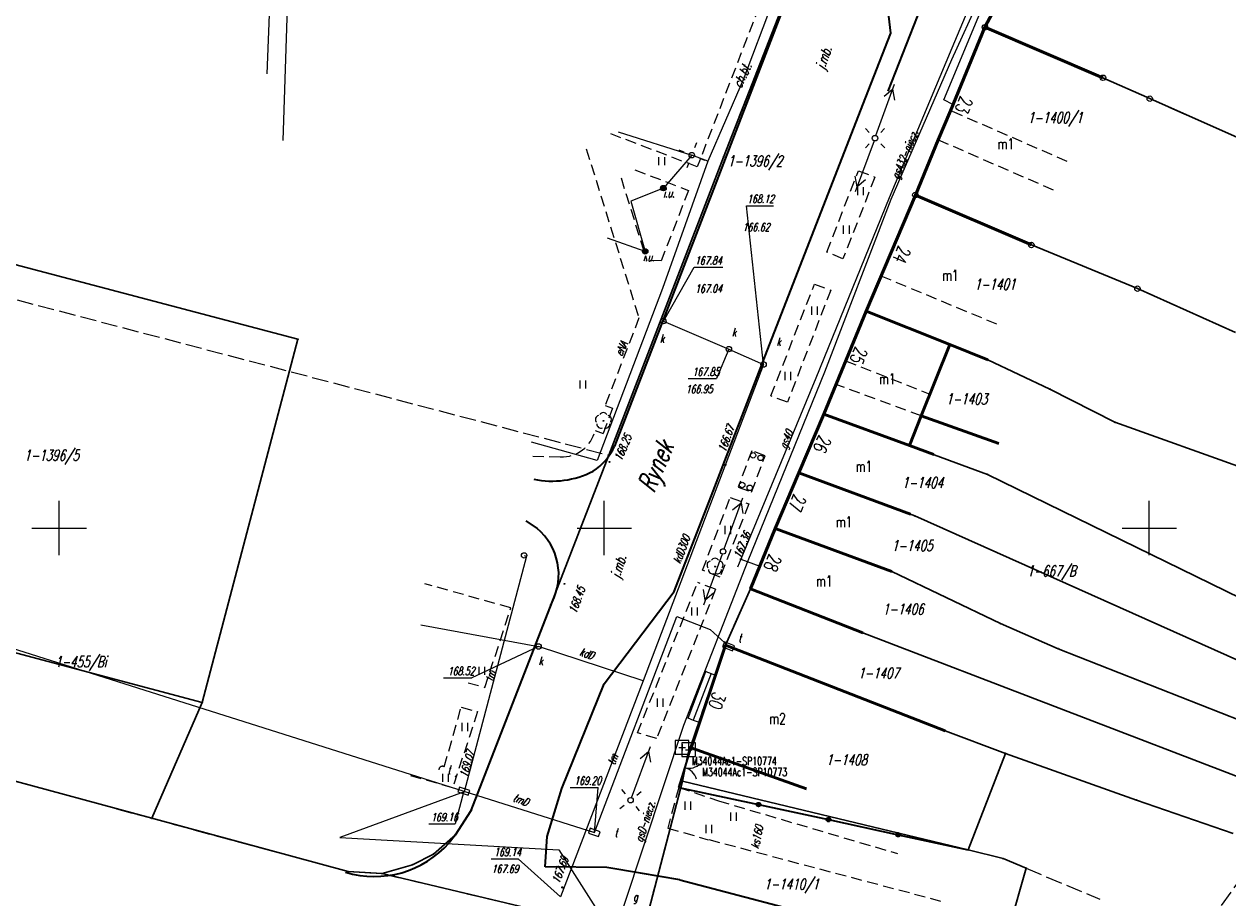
# Model space of a CAD drawing. Header units: metres. Extents: x 7535003 to 7537817, y 5638943 to 5640002.
# Tile 5 of 12: x 7535847 to 7535957, y 5639666 to 5639746. Entities that reach past the tile are written whole.
import ezdxf
from ezdxf.enums import TextEntityAlignment as Align

# ---------------------------------------------------------------- set-up
doc = ezdxf.new("R2010")
doc.units = ezdxf.units.M
doc.header["$MEASUREMENT"] = 0
for name, pattern in [('1', [0]), ('1_EGBS', [0]), ('1_EGBSG', [0]), ('1_EGBU_A', [0]), ('1_EGBZ', [1.5, 1, -0.5]), ('4', [2.5, 1.5, -1]), ('BGT', [0]), ('BUW', [1.5, 1, -0.5]), ('GDE', [0]), ('GUK', [2, 1.5, -0.5]), ('KOC', [1.5, 1, -0.5]), ('KOJ', [0]), ('UPE', [0]), ('UPG', [0]), ('UPK', [0]), ('UPT', [0]), ('UPW', [0])]:
    doc.linetypes.add(name, pattern=pattern)
doc.layers.get('0').update_dxf_attribs({"color": 250, "linetype": 'CONTINUOUS', "lineweight": 100})
for name, color, linetype, lineweight in [('Dzialki', 241, 'GDE', 30), ('EADOD_T_0', 1, 'CONTINUOUS', 18), ('EBTPO_L_0', 134, '4', 18), ('EBTPO_T_0', 252, 'CONTINUOUS', 0), ('EGBB_E_T_0', 204, 'CONTINUOUS', 20), ('EGBB_L_0', 46, '1_EGBU_A', 50), ('EGBB_L_1', 46, '1_EGBU_A', 50), ('EGBC_L_4', 252, '1_EGBZ', 18), ('EGBE_L_3', 252, '1_EGBS', 18), ('Kontury', 3, 'GUK', 18), ('Numery_dzialek', 241, 'CONTINUOUS', 9), ('Numery_konturow', 3, 'CONTINUOUS', 9), ('Osnowy_poziome_numery', 7, 'CONTINUOUS', 9), ('Osnowy_poziome_punkty', 7, 'CONTINUOUS', 18), ('Podzial_sekcyjny_krzyze', 7, '1', 18), ('Punkty', 7, 'CONTINUOUS', 18), ('SDROK_T_0', 252, 'CONTINUOUS', 18), ('SDROK_T_1', 252, 'CONTINUOUS', 18), ('SDRPK_L_0', 252, '1', 35), ('SDRPK_L_2', 252, '4', 18), ('SDRPK_L_3', 252, '1', 35), ('SDRPK_L_5', 252, '4', 18), ('SZOPO_L_0', 84, 'BGT', 18), ('SZOPO_T_0', 84, 'CONTINUOUS', 18), ('SZZPZ_T_0', 82, 'CONTINUOUS', 18), ('SZZPZ_T_1', 82, 'CONTINUOUS', 18), ('UEEOA_T_3', 1, 'CONTINUOUS', 13), ('UEEOO_T_0', 1, 'CONTINUOUS', 13), ('UEEPA_T_2', 1, 'CONTINUOUS', 13), ('UEEPA_T_3', 1, 'CONTINUOUS', 13), ('UEEPON_L_0', 1, '1', 13), ('UEEPON_L_1', 1, '1', 13), ('UGGOA_T_1', 52, 'CONTINUOUS', 13), ('UGGOC_T_1', 52, 'CONTINUOUS', 13), ('UGGOO_T_1', 52, 'CONTINUOUS', 13), ('UGGPC_T_1', 52, 'CONTINUOUS', 13), ('UGGPO_L_3', 52, '1', 13), ('UGGPO_L_4', 52, '1', 13), ('UWWPO_L_0', 5, '1', 13)]:
    doc.layers.add(name, color=color, linetype=linetype, lineweight=lineweight)
for name, color, linetype, lineweight, true_color in [('EADTD_T_0', 7, 'CONTINUOUS', 25, 0x800080), ('UKKOA_T_2', 7, 'CONTINUOUS', 13, 0x804000), ('UKKOC_T_7', 7, 'CONTINUOUS', 13, 0x804000), ('UKKOO_T_1', 7, 'CONTINUOUS', 13, 0x804000), ('UKKOO_T_2', 7, 'CONTINUOUS', 13, 0x804000), ('UKKPA_T_7', 7, 'CONTINUOUS', 13, 0x804000), ('UKKPC_T_7', 7, 'CONTINUOUS', 13, 0x804000), ('UKKPO_L_3', 7, '1', 13, 0x804000), ('UKKPO_L_6', 7, '1', 13, 0x804000), ('UKKPO_L_7', 7, '1', 13, 0x804000), ('UTTOA_T_1', 7, 'CONTINUOUS', 13, 0xff8000), ('UTTOO_T_0', 7, 'CONTINUOUS', 13, 0xff8000), ('UTTPA_T_2', 7, 'CONTINUOUS', 13, 0xff8000), ('UTTPA_T_3', 7, 'CONTINUOUS', 13, 0xff8000), ('UTTPO_L_0', 7, '1', 13, 0xff8000), ('UTTPO_L_1', 7, '1', 13, 0xff8000), ('UWWPO_L_1', 7, '1', 13, 0x8080ff), ('WUKOS_T_2', 7, 'CONTINUOUS', 13, 0x804000)]:
    doc.layers.add(name, color=color, linetype=linetype, lineweight=lineweight, true_color=true_color)
doc.styles.get("Standard").update_dxf_attribs({"font": 'Simplex.SHX', "width": 0.75})

# ---------------------------------------------------------------- blocks, each defined once
blk = doc.blocks.new('GRO')
at = {"color": 0, "linetype": 'Continuous'}
blk.add_circle((0, 0), 0.045, dxfattribs=at)
blk = doc.blocks.new('GRT')
at = {"color": 0, "linetype": 'Continuous'}
blk.add_circle((0, 0), 0.25, dxfattribs=at)
blk = doc.blocks.new('OSSP')
at = {"color": 0, "linetype": 'Continuous'}
for p, q in [((0.625, 0.625), (-0.625, 0.625)), ((-0.625, 0.625), (-0.625, -0.625)), ((-0.3, 0), (0.3, 0)), ((0, 0.3), (0, -0.3)), ((0.625, -0.625), (0.625, 0.625)), ((-0.625, -0.625), (0.625, -0.625))]:
    blk.add_line(p, q, dxfattribs=at)
blk = doc.blocks.new('BGB')
at = {"color": 0, "linetype": 'Continuous'}
for centre, start, end in [((-1.5, 0), 359.9995, 60), ((1.5, 0), 120, 180.0005)]:
    blk.add_arc(centre, 1.5, start, end, dxfattribs=at)
blk = doc.blocks.new('TRA1')
at = {"color": 0, "linetype": 'Continuous'}
for p, q in [((-0.2625, -0.375), (-0.2625, 0.375)), ((0.2625, -0.375), (0.2625, 0.375))]:
    blk.add_line(p, q, dxfattribs=at)
blk = doc.blocks.new('DLI')
at = {"color": 0, "linetype": 'Continuous'}
blk.add_circle((0, 0), 0.045, dxfattribs=at)
for centre, start, end in [((-0.36, 0.12), 102.1445, 221.86), ((0, 0.38), 30.1401, 149.8599), ((0.36, 0.12), 318.14, 77.8555), ((-0.22, -0.3), 174.1482, 293.8542), ((0.22, -0.3), 246.1458, 5.8518)]:
    blk.add_arc(centre, 0.375, start, end, dxfattribs=at)
blk = doc.blocks.new('WSU')
at = {"color": 0, "linetype": 'Continuous'}
blk.add_circle((0, 0), 0.045, dxfattribs=at)
blk = doc.blocks.new('SLS')
at = {"color": 0, "linetype": 'Continuous'}
blk.add_circle((0, 0), 0.25, dxfattribs=at)
blk = doc.blocks.new('PNN')
at = {"color": 0, "linetype": 'Continuous'}
for p, q in [((0.25, 0), (5.25, 0)), ((3.9, 0.5), (4.76605, 0)), ((4.76605, 0), (3.9, -0.5))]:
    blk.add_line(p, q, dxfattribs=at)
blk = doc.blocks.new('LAT')
at = {"color": 0, "linetype": 'Continuous'}
for p, q in [((-0.53035, 0.53035), (-0.8839, 0.8839)), ((0.53035, 0.53035), (0.8839, 0.8839)), ((-0.53035, -0.53035), (-0.8839, -0.8839)), ((0.53035, -0.53035), (0.8839, -0.8839))]:
    blk.add_line(p, q, dxfattribs=at)
blk = doc.blocks.new('UAR')
at = {"color": 0, "linetype": 'Continuous'}
for radius in [0.25, 0.225, 0.2, 0.175, 0.15, 0.125, 0.1, 0.075, 0.05, 0.025, 0.00715]:
    blk.add_circle((0, 0), radius, dxfattribs=at)
blk = doc.blocks.new('UGG')
at = {"color": 0, "linetype": 'Continuous'}
blk.add_circle((0, 0), 0.0625, dxfattribs=at)
blk = doc.blocks.new('WLZ')
at = {"color": 0, "linetype": 'Continuous'}
blk.add_circle((0, 0), 0.25, dxfattribs=at)
blk = doc.blocks.new('UGK')
at = {"color": 0, "linetype": 'Continuous'}
blk.add_circle((0, 0), 0.0625, dxfattribs=at)
blk = doc.blocks.new('WLD')
at = {"color": 0, "linetype": 'Continuous'}
for p, q in [((0.5, 0.23), (-0.5, 0.23)), ((-0.5, 0.23), (-0.5, -0.23)), ((0.5, -0.23), (0.5, 0.23)), ((-0.5, -0.23), (0.5, -0.23))]:
    blk.add_line(p, q, dxfattribs=at)
blk = doc.blocks.new('STE')
at = {"color": 0, "linetype": 'Continuous'}
for p, q in [((0.5, 0.25), (-0.5, 0.25)), ((-0.5, 0.25), (-0.5, -0.25)), ((0.5, -0.25), (0.5, 0.25)), ((-0.5, -0.25), (0.5, -0.25))]:
    blk.add_line(p, q, dxfattribs=at)
blk = doc.blocks.new('BUJ')
at = {"color": 0, "linetype": 'Continuous'}
blk.add_circle((0, 0), 0.25, dxfattribs=at)

msp = doc.modelspace()

# ---------------------------------------------------------------- linework, layer by layer
at = {"layer": 'Dzialki'}
for p, q in [((7535934.92, 5639745.96), (7535942.27, 5639759.81)), ((7535910.93, 5639734.03), (7535918.59, 5639753.61)), ((7535928.54, 5639730.56), (7535934.92, 5639745.96)), ((7535934.92, 5639745.96), (7535945.75, 5639741.32)), ((7535945.75, 5639741.32), (7535950.04, 5639739.41)), ((7535950.04, 5639739.41), (7535963.91, 5639733.25)), ((7535900.43, 5639706.68), (7535910.93, 5639734.03)), ((7535924.02, 5639719.91), (7535928.54, 5639730.56)), ((7535928.54, 5639730.56), (7535939.18, 5639725.98)), ((7535834.43, 5639727.21), (7535871.88, 5639717.33)), ((7535939.18, 5639725.98), (7535948.91, 5639721.97)), ((7535948.91, 5639721.97), (7535957.91, 5639717.96)), ((7535924.02, 5639719.91), (7535920.13, 5639710.44)), ((7535935.18, 5639715.45), (7535924.02, 5639719.91)), ((7535871.88, 5639717.33), (7535863.12, 5639683.99)), ((7535940.87, 5639712.75), (7535935.18, 5639715.45)), ((7535946.84, 5639709.71), (7535940.87, 5639712.75)), ((7535920.13, 5639710.44), (7535917.85, 5639705.07)), ((7535920.13, 5639710.44), (7535935.16, 5639704.92)), ((7535958.99, 5639705.36), (7535946.84, 5639709.71)), ((7535895.1, 5639692.94), (7535900.43, 5639706.68)), ((7535917.85, 5639705.07), (7535915.69, 5639699.95)), ((7535917.85, 5639705.07), (7535928.48, 5639701.12)), ((7535935.16, 5639704.92), (7535964.2, 5639690.71)), ((7535928.48, 5639701.12), (7535969.37, 5639682.81)), ((7535915.69, 5639699.95), (7535913.43, 5639694.43)), ((7535915.69, 5639699.95), (7535926.37, 5639696)), ((7535926.37, 5639696), (7535936.34, 5639691.23)), ((7535913.43, 5639694.43), (7535911.11, 5639689.26)), ((7535913.43, 5639694.43), (7535923.71, 5639690.38)), ((7535863.12, 5639683.99), (7535825.39, 5639694.03)), ((7535887.78, 5639674.09), (7535895.1, 5639692.94)), ((7535936.34, 5639691.23), (7535941.65, 5639688.93)), ((7535923.71, 5639690.38), (7535963.33, 5639675.17)), ((7535911.11, 5639689.26), (7535907.66, 5639679.23)), ((7535911.11, 5639689.26), (7535931.27, 5639681.4)), ((7535941.65, 5639688.93), (7535958.44, 5639682.3)), ((7535808.94, 5639686.86), (7535858.49, 5639673.36)), ((7535858.49, 5639673.36), (7535863.12, 5639683.99)), ((7535931.27, 5639681.4), (7535936.82, 5639679.32)), ((7535907.66, 5639679.23), (7535907.17, 5639676.78)), ((7535933.38, 5639670.47), (7535936.82, 5639679.32)), ((7535936.82, 5639679.32), (7535948.83, 5639675.04)), ((7535907.17, 5639676.78), (7535903.48, 5639662.64)), ((7535907.17, 5639676.78), (7535933.38, 5639670.47)), ((7535948.83, 5639675.04), (7535957.69, 5639671.96)), ((7535858.49, 5639673.36), (7535876.5, 5639668.48)), ((7535886.34, 5639671.86), (7535887.78, 5639674.09)), ((7535884.33, 5639670.08), (7535886.34, 5639671.86)), ((7535882.4, 5639669.1), (7535884.33, 5639670.08)), ((7535936.59, 5639669.67), (7535933.38, 5639670.47)), ((7535879.64, 5639668.29), (7535882.4, 5639669.1)), ((7535938.71, 5639668.78), (7535936.59, 5639669.67)), ((7535936.76, 5639662.02), (7535938.71, 5639668.78)), ((7535876.5, 5639668.48), (7535879.64, 5639668.29)), ((7535903.48, 5639662.64), (7535879.64, 5639668.29))]:
    msp.add_line(p, q, dxfattribs=at)
at = {"layer": 'EBTPO_L_0', "linetype": 'BUW'}
for p, q in [((7535913.53, 5639707.1), (7535912.29, 5639703.77)), ((7535913.51, 5639703.3), (7535914.75, 5639706.63)), ((7535914.75, 5639706.63), (7535913.53, 5639707.1)), ((7535912.29, 5639703.76), (7535913.51, 5639703.3))]:
    msp.add_line(p, q, dxfattribs=at)
at = {"layer": 'EGBB_L_0', "linetype": '1_EGBU_A'}
for p, q in [((7535942.27, 5639759.81), (7535934.92, 5639745.96)), ((7535934.92, 5639745.96), (7535931.75, 5639738.3)), ((7535934.92, 5639745.96), (7535945.75, 5639741.32)), ((7535931.75, 5639738.3), (7535930.64, 5639735.63)), ((7535930.64, 5639735.63), (7535928.54, 5639730.56)), ((7535928.54, 5639730.56), (7535924.02, 5639719.91)), ((7535939.18, 5639725.98), (7535928.54, 5639730.56)), ((7535924.02, 5639719.91), (7535931.69, 5639716.85)), ((7535931.69, 5639716.85), (7535935.18, 5639715.45))]:
    msp.add_line(p, q, dxfattribs=at)
at = {"layer": 'EGBB_L_1', "linetype": '1_EGBU_A'}
for p, q in [((7535920.13, 5639710.44), (7535924.02, 5639719.91)), ((7535931.69, 5639716.85), (7535924.02, 5639719.91)), ((7535931.69, 5639716.85), (7535929.08, 5639710.3)), ((7535917.85, 5639705.07), (7535920.13, 5639710.44)), ((7535920.13, 5639710.44), (7535927.99, 5639707.57)), ((7535929.08, 5639710.3), (7535927.99, 5639707.57)), ((7535927.99, 5639707.57), (7535929.08, 5639710.3)), ((7535929.08, 5639710.3), (7535936.21, 5639707.76)), ((7535930.22, 5639706.76), (7535927.99, 5639707.57)), ((7535915.69, 5639699.95), (7535917.85, 5639705.07)), ((7535928.1, 5639701.26), (7535917.85, 5639705.07)), ((7535913.43, 5639694.43), (7535915.69, 5639699.95)), ((7535926.37, 5639696), (7535915.69, 5639699.95)), ((7535923.71, 5639690.38), (7535913.43, 5639694.43)), ((7535907.96, 5639679.83), (7535911.11, 5639689.26)), ((7535911.11, 5639689.26), (7535931.27, 5639681.4)), ((7535918.55, 5639676.07), (7535907.96, 5639679.83))]:
    msp.add_line(p, q, dxfattribs=at)
at = {"layer": 'EGBC_L_4', "linetype": '1_EGBZ'}
for p, q in [((7535931.75, 5639738.3), (7535930.64, 5639735.63)), ((7535942.48, 5639733.64), (7535931.75, 5639738.3)), ((7535930.64, 5639735.63), (7535941.34, 5639730.98)), ((7535924.02, 5639719.91), (7535925.37, 5639723.15)), ((7535925.37, 5639723.15), (7535936.39, 5639718.57)), ((7535931.69, 5639716.85), (7535924.02, 5639719.91)), ((7535935.18, 5639715.45), (7535931.69, 5639716.85)), ((7535921.25, 5639713.18), (7535922.14, 5639715.35)), ((7535922.14, 5639715.35), (7535929.87, 5639712.29)), ((7535929.08, 5639710.3), (7535921.25, 5639713.18)), ((7535929.87, 5639712.29), (7535929.08, 5639710.3))]:
    msp.add_line(p, q, dxfattribs=at)
at = {"layer": 'EGBE_L_3', "linetype": '1_EGBS'}
for p, q in [((7535907.7, 5639682.54), (7535909.33, 5639686.84)), ((7535909.8, 5639686.66), (7535908.17, 5639682.36)), ((7535910.19, 5639686.51), (7535908.73, 5639682.15)), ((7535908.2, 5639682.35), (7535907.7, 5639682.54)), ((7535908.73, 5639682.15), (7535908.2, 5639682.35))]:
    msp.add_line(p, q, dxfattribs=at)
at = {"layer": 'EGBE_L_3', "linetype": '1_EGBSG'}
msp.add_line((7535909.33, 5639686.84), (7535910.19, 5639686.51), dxfattribs=at)
at = {"layer": 'EGBE_L_3', "linetype": '1_EGBS'}
msp.add_point((7535909.33, 5639686.84), dxfattribs=at)
at = {"layer": 'Kontury'}
for p, q in [((7535934.92, 5639745.96), (7535942.27, 5639759.81)), ((7535910.93, 5639734.03), (7535918.59, 5639753.61)), ((7535928.54, 5639730.56), (7535934.92, 5639745.96)), ((7535934.92, 5639745.96), (7535945.75, 5639741.32)), ((7535945.75, 5639741.32), (7535950.04, 5639739.41)), ((7535950.04, 5639739.41), (7535963.91, 5639733.25)), ((7535900.43, 5639706.68), (7535910.93, 5639734.03)), ((7535924.02, 5639719.91), (7535928.54, 5639730.56)), ((7535836.46, 5639723.48), (7535900.43, 5639706.68)), ((7535920.13, 5639710.44), (7535924.02, 5639719.91)), ((7535917.85, 5639705.07), (7535920.13, 5639710.44)), ((7535895.1, 5639692.94), (7535900.43, 5639706.68)), ((7535915.69, 5639699.95), (7535917.85, 5639705.07)), ((7535913.43, 5639694.43), (7535915.69, 5639699.95)), ((7535911.11, 5639689.26), (7535913.43, 5639694.43)), ((7535887.78, 5639674.09), (7535895.1, 5639692.94)), ((7535907.66, 5639679.23), (7535911.11, 5639689.26)), ((7535808.94, 5639686.86), (7535858.49, 5639673.36)), ((7535907.17, 5639676.78), (7535907.66, 5639679.23)), ((7535903.48, 5639662.64), (7535907.17, 5639676.78)), ((7535858.49, 5639673.36), (7535876.5, 5639668.48)), ((7535886.34, 5639671.86), (7535887.78, 5639674.09)), ((7535884.33, 5639670.08), (7535886.34, 5639671.86)), ((7535882.4, 5639669.1), (7535884.33, 5639670.08)), ((7535954.33, 5639662.08), (7535960.37, 5639670.63)), ((7535879.64, 5639668.29), (7535882.4, 5639669.1)), ((7535936.76, 5639662.02), (7535938.71, 5639668.78)), ((7535938.71, 5639668.78), (7535945.45, 5639665.95)), ((7535876.5, 5639668.48), (7535879.64, 5639668.29)), ((7535879.64, 5639668.29), (7535903.48, 5639662.64))]:
    msp.add_line(p, q, dxfattribs=at)
at = {"layer": 'Podzial_sekcyjny_krzyze'}
for p, q in [((7535850, 5639697.5), (7535850, 5639702.5)), ((7535900, 5639697.5), (7535900, 5639702.5)), ((7535950, 5639697.5), (7535950, 5639702.5)), ((7535847.5, 5639700), (7535852.5, 5639700)), ((7535897.5, 5639700), (7535902.5, 5639700)), ((7535947.5, 5639700), (7535952.5, 5639700))]:
    msp.add_line(p, q, dxfattribs=at)
at = {"layer": 'SDRPK_L_0', "linetype": 'KOJ'}
for p, q in [((7535918.35, 5639752.79), (7535900.94, 5639707.52)), ((7535926.28, 5639745.41), (7535925.53, 5639751.88)), ((7535926.03, 5639740.09), (7535929.41, 5639748.68)), ((7535923.71, 5639738.85), (7535926.28, 5639745.41)), ((7535914.79, 5639715.87), (7535923.71, 5639738.85)), ((7535910, 5639703.37), (7535914.79, 5639715.87)), ((7535892.8, 5639700.65), (7535893.84, 5639699.97)), ((7535886.34, 5639671.86), (7535885.77, 5639671.12)), ((7535906.94, 5639667.73), (7535938.86, 5639659.34))]:
    msp.add_line(p, q, dxfattribs=at)
for centre, radius, start, end in [((7535896.12, 5639709.65), 5.27, 302.9103, 336.2162), ((7535895.23, 5639712.5), 8.19, 258.0662, 297.2196), ((7535890.28, 5639695.72), 5.54, 332.7818, 50.0655), ((7535878.91, 5639677.17), 9.15, 253.2428, 318.6002)]:
    msp.add_arc(centre, radius, start, end, dxfattribs=at)
at = {"layer": 'SDRPK_L_2', "linetype": 'KOC'}
for p, q in [((7535916.35, 5639753.41), (7535908.53, 5639733.15)), ((7535908.53, 5639733.15), (7535900.24, 5639736.31)), ((7535898.35, 5639734.79), (7535903.18, 5639719.28)), ((7535902.81, 5639732.86), (7535907.73, 5639730.99)), ((7535920.42, 5639725.33), (7535923.31, 5639732.79)), ((7535923.31, 5639732.79), (7535924.83, 5639732.21)), ((7535901.54, 5639732.13), (7535903.9, 5639724.55)), ((7535924.83, 5639732.21), (7535921.9, 5639724.72)), ((7535907.73, 5639730.99), (7535905.22, 5639724.51)), ((7535921.9, 5639724.72), (7535920.42, 5639725.33)), ((7535905.22, 5639724.51), (7535903.9, 5639724.55)), ((7535915.29, 5639712.12), (7535919.28, 5639722.39)), ((7535920.78, 5639721.84), (7535916.8, 5639711.54)), ((7535919.28, 5639722.39), (7535920.78, 5639721.84)), ((7535903.18, 5639719.28), (7535900.08, 5639711.25)), ((7535916.8, 5639711.54), (7535915.29, 5639712.12)), ((7535900.76, 5639711.01), (7535899.91, 5639708.67)), ((7535900.08, 5639711.25), (7535900.76, 5639711.01)), ((7535899.16, 5639708.94), (7535899.91, 5639708.67)), ((7535893.46, 5639706.6), (7535895.99, 5639706.53)), ((7535891.42, 5639692.67), (7535883.55, 5639694.88)), ((7535889.05, 5639685.37), (7535891.42, 5639692.67)), ((7535887.5, 5639685.81), (7535889.05, 5639685.37)), ((7535885.32, 5639678.09), (7535886.88, 5639683.57)), ((7535888.38, 5639683.15), (7535886.09, 5639676.17)), ((7535886.88, 5639683.57), (7535888.38, 5639683.15)), ((7535886.09, 5639676.17), (7535881.8, 5639677.38)), ((7535906.83, 5639676.2), (7535905.83, 5639672.47)), ((7535906.83, 5639676.2), (7535910.47, 5639674.97)), ((7535905.83, 5639672.47), (7535909.54, 5639671.4))]:
    msp.add_line(p, q, dxfattribs=at)
for centre, radius, start, end in [((7535896.1, 5639709.67), 3.14, 267.9085, 346.5795), ((7535885.15, 5639677.81), 0.326, 57.8922, 180.6054)]:
    msp.add_arc(centre, radius, start, end, dxfattribs=at)
at = {"layer": 'SDRPK_L_3', "linetype": 'KOJ'}
for p, q in [((7535906.4, 5639694.17), (7535910, 5639703.37)), ((7535899.98, 5639685.7), (7535906.4, 5639694.17)), ((7535887.78, 5639674.09), (7535895.21, 5639693.19)), ((7535896.12, 5639676.11), (7535899.98, 5639685.7)), ((7535894.75, 5639671.7), (7535896.12, 5639676.11)), ((7535886.34, 5639671.86), (7535887.78, 5639674.09)), ((7535894.58, 5639668.9), (7535894.75, 5639671.7)), ((7535900.24, 5639668.85), (7535894.58, 5639668.9)), ((7535903.33, 5639668.32), (7535900.24, 5639668.85)), ((7535906.94, 5639667.73), (7535903.33, 5639668.32))]:
    msp.add_line(p, q, dxfattribs=at)
at = {"layer": 'SDRPK_L_5', "linetype": 'KOC'}
for p, q in [((7535909.01, 5639696.12), (7535911.56, 5639702.81)), ((7535913.27, 5639702.21), (7535910.63, 5639695.5)), ((7535911.56, 5639702.81), (7535913.27, 5639702.21)), ((7535903.05, 5639681.2), (7535908.57, 5639695)), ((7535910.2, 5639694.38), (7535904.81, 5639680.68)), ((7535904.81, 5639680.68), (7535903.05, 5639681.2)), ((7535910.47, 5639674.97), (7535926.9, 5639670.13)), ((7535930.89, 5639665.74), (7535909.54, 5639671.4))]:
    msp.add_line(p, q, dxfattribs=at)
for points in [[(7535910.63, 5639695.5), (7535909.01, 5639696.12)], [(7535910.2, 5639694.38), (7535908.58, 5639694.99)]]:
    msp.add_lwpolyline(points, dxfattribs=at)
at = {"layer": 'SZOPO_L_0', "linetype": 'BGT', "lineweight": 35}
for p, q in [((7535906.83, 5639676.2), (7535907.96, 5639679.83)), ((7535906.83, 5639676.2), (7535914.16, 5639674.62)), ((7535914.16, 5639674.62), (7535920.57, 5639673.24)), ((7535920.57, 5639673.24), (7535926.97, 5639671.85)), ((7535926.97, 5639671.85), (7535933.38, 5639670.47))]:
    msp.add_line(p, q, dxfattribs=at)
for centre in [(7535914.16, 5639674.62), (7535920.57, 5639673.24), (7535926.97, 5639671.85)]:
    msp.add_circle(centre, 0.17, dxfattribs=at)
at = {"layer": 'UEEPON_L_0', "linetype": 'UPE', "lineweight": 13}
for p, q in [((7535901.27, 5639736.35), (7535908.03, 5639734.22)), ((7535908.03, 5639734.22), (7535905.42, 5639731.2)), ((7535905.42, 5639731.2), (7535902.45, 5639730)), ((7535902.45, 5639730), (7535903.76, 5639725.39)), ((7535903.76, 5639725.39), (7535900.29, 5639726.61))]:
    msp.add_line(p, q, dxfattribs=at)
at = {"layer": 'UEEPON_L_1', "linetype": '1'}
for p, q in [((7535915.39, 5639748.18), (7535912.75, 5639741.12)), ((7535912.75, 5639741.12), (7535909.5, 5639733.66)), ((7535909.5, 5639733.66), (7535908.03, 5639734.22)), ((7535909.5, 5639733.66), (7535905.35, 5639721.97)), ((7535905.35, 5639721.97), (7535899.35, 5639706.2)), ((7535899.35, 5639706.2), (7535893.32, 5639707.87))]:
    msp.add_line(p, q, dxfattribs=at)
at = {"layer": 'UEEPON_L_1', "linetype": 'UPE', "lineweight": 13}
for p, q in [((7535875.73, 5639671.59), (7535895.84, 5639670.48)), ((7535895.84, 5639670.48), (7535900.21, 5639663.57))]:
    msp.add_line(p, q, dxfattribs=at)
at = {"layer": 'UGGPO_L_3', "linetype": 'UPG', "lineweight": 13}
for p, q in [((7535937.85, 5639758.12), (7535931.87, 5639744.05)), ((7535931.87, 5639744.05), (7535926.14, 5639730.31)), ((7535926.14, 5639730.31), (7535919.42, 5639713.75)), ((7535919.42, 5639713.75), (7535912.53, 5639697.15)), ((7535912.53, 5639697.15), (7535912.23, 5639696.4)), ((7535912.53, 5639697.15), (7535914.28, 5639696.51))]:
    msp.add_line(p, q, dxfattribs=at)
at = {"layer": 'UGGPO_L_4', "linetype": '1'}
for p, q in [((7535931.89, 5639742.99), (7535936.13, 5639752.34)), ((7535926.32, 5639730.18), (7535931.89, 5639742.99)), ((7535920.24, 5639714.35), (7535926.32, 5639730.18)), ((7535913.21, 5639697.01), (7535920.24, 5639714.35)), ((7535907.3, 5639681.9), (7535913.21, 5639697.01)), ((7535901.78, 5639665.29), (7535907.3, 5639681.9))]:
    msp.add_line(p, q, dxfattribs=at)
at = {"layer": 'UKKOA_T_2', "linetype": 'Continuous'}
for p, q in [((7535914.61, 5639715.01), (7535913.04, 5639729.58)), ((7535913.04, 5639729.58), (7535915.51, 5639729.58)), ((7535905.42, 5639718.99), (7535908.25, 5639723.93)), ((7535908.25, 5639723.93), (7535910.88, 5639723.94)), ((7535911.43, 5639716.42), (7535910.3, 5639713.72)), ((7535907.69, 5639713.72), (7535910.3, 5639713.72)), ((7535893.97, 5639689.13), (7535887.84, 5639686.25)), ((7535885.24, 5639686.25), (7535887.84, 5639686.25)), ((7535889.63, 5639669.64), (7535892.1, 5639669.64)), ((7535895.97, 5639666.16), (7535892.1, 5639669.64))]:
    msp.add_line(p, q, dxfattribs=at)
at = {"layer": 'UKKPO_L_3', "linetype": 'UPK', "lineweight": 13}
msp.add_line((7535872.38, 5639791.56), (7535870.5, 5639735.56), dxfattribs=at)
at = {"layer": 'UKKPO_L_6', "linetype": 'UPK', "lineweight": 13}
msp.add_line((7535883.17, 5639691.11), (7535893.97, 5639689.13), dxfattribs=at)
at = {"layer": 'UKKPO_L_7', "linetype": '1'}
for p, q in [((7535905.42, 5639718.99), (7535911.43, 5639716.42)), ((7535911.43, 5639716.42), (7535914.61, 5639715.01)), ((7535914.61, 5639715.01), (7535903.58, 5639685.97)), ((7535903.58, 5639685.97), (7535893.97, 5639689.13)), ((7535903.58, 5639685.97), (7535895.97, 5639666.16))]:
    msp.add_line(p, q, dxfattribs=at)
at = {"layer": 'UTTOA_T_1', "linetype": 'Continuous'}
for p, q in [((7535887.12, 5639675.85), (7535886.31, 5639672.84)), ((7535896.87, 5639676.19), (7535899.45, 5639676.19)), ((7535899.09, 5639672.06), (7535899.45, 5639676.19)), ((7535883.9, 5639672.84), (7535886.31, 5639672.84))]:
    msp.add_line(p, q, dxfattribs=at)
at = {"layer": 'UTTPO_L_0', "linetype": 'UPT', "lineweight": 13}
for p, q in [((7535892.65, 5639697.49), (7535892.87, 5639697.42)), ((7535892.87, 5639697.42), (7535887.14, 5639675.78)), ((7535839.38, 5639690.98), (7535887.12, 5639675.85)), ((7535887.14, 5639675.78), (7535875.73, 5639671.59))]:
    msp.add_line(p, q, dxfattribs=at)
at = {"layer": 'UTTPO_L_0', "linetype": '1'}
for p, q in [((7535899.09, 5639672.06), (7535906.67, 5639691.89)), ((7535906.67, 5639691.89), (7535909.72, 5639690.7)), ((7535909.72, 5639690.7), (7535911.39, 5639689.15))]:
    msp.add_line(p, q, dxfattribs=at)
at = {"layer": 'UTTPO_L_1', "linetype": '1'}
msp.add_line((7535887.12, 5639675.85), (7535899.09, 5639672.06), dxfattribs=at)
at = {"layer": 'UWWPO_L_0', "linetype": 'UPW'}
msp.add_line((7535870.56, 5639782.72), (7535869.05, 5639741.69), dxfattribs=at)
at = {"layer": 'UWWPO_L_1', "linetype": '1'}
for p, q in [((7535931.16, 5639739.29), (7535940.18, 5639761.08)), ((7535931.98, 5639738.86), (7535931.16, 5639739.29))]:
    msp.add_line(p, q, dxfattribs=at)

# ---------------------------------------------------------------- block references
at = {"layer": 'EBTPO_T_0', "rotation": 337.4660923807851}
for p in [(7535913.65, 5639706.67), (7535914.34, 5639706.44), (7535912.65, 5639703.95), (7535913.35, 5639703.69)]:
    msp.add_blockref('BUJ', p, dxfattribs=at)
at = {"layer": 'Osnowy_poziome_punkty'}
for p in [(7535907.14, 5639679.87), (7535907.75, 5639679.66)]:
    msp.add_blockref('OSSP', p, dxfattribs=at)
at = {"layer": 'Punkty'}
for name, p in [('GRT', (7535934.92, 5639745.96)), ('GRT', (7535945.75, 5639741.32)), ('GRT', (7535950.04, 5639739.41)), ('GRO', (7535910.93, 5639734.03)), ('GRT', (7535928.54, 5639730.56)), ('GRT', (7535939.18, 5639725.98)), ('GRT', (7535948.91, 5639721.97)), ('GRO', (7535924.02, 5639719.91)), ('GRO', (7535871.88, 5639717.33)), ('GRO', (7535935.18, 5639715.45)), ('GRO', (7535940.87, 5639712.75)), ('GRO', (7535920.13, 5639710.44)), ('GRO', (7535946.84, 5639709.71)), ('GRO', (7535900.43, 5639706.68)), ('GRO', (7535917.85, 5639705.07)), ('GRO', (7535935.16, 5639704.92)), ('GRO', (7535928.48, 5639701.12)), ('GRO', (7535915.69, 5639699.95)), ('GRO', (7535926.37, 5639696)), ('GRO', (7535913.43, 5639694.43)), ('GRO', (7535895.1, 5639692.94)), ('GRO', (7535936.34, 5639691.23)), ('GRO', (7535923.71, 5639690.38)), ('GRO', (7535911.11, 5639689.26)), ('GRO', (7535941.65, 5639688.93)), ('GRO', (7535863.12, 5639683.99)), ('GRO', (7535931.27, 5639681.4)), ('GRO', (7535907.66, 5639679.23)), ('GRO', (7535936.82, 5639679.32)), ('GRO', (7535907.17, 5639676.78)), ('GRO', (7535948.83, 5639675.04)), ('GRO', (7535858.49, 5639673.36)), ('GRO', (7535887.78, 5639674.09)), ('GRO', (7535886.34, 5639671.86)), ('GRO', (7535884.33, 5639670.08)), ('GRO', (7535933.38, 5639670.47)), ('GRO', (7535882.4, 5639669.1)), ('GRO', (7535936.59, 5639669.67)), ('GRO', (7535938.71, 5639668.78)), ('GRO', (7535876.5, 5639668.48)), ('GRO', (7535879.64, 5639668.29))]:
    msp.add_blockref(name, p, dxfattribs=at)
at = {"layer": 'SZOPO_T_0', "rotation": 254.954183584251}
msp.add_blockref('BGB', (7535907.39, 5639678.01), dxfattribs=at)
at = {"layer": 'SZZPZ_T_0'}
for name, p in [('TRA1', (7535923.52, 5639730.91)), ('TRA1', (7535922.22, 5639727.38)), ('TRA1', (7535919.29, 5639719.95)), ('TRA1', (7535916.86, 5639713.96)), ('DLI', (7535899.92, 5639709.84)), ('TRA1', (7535911.35, 5639699.82)), ('TRA1', (7535908.3, 5639692.34)), ('TRA1', (7535888.79, 5639686.9)), ('TRA1', (7535905.15, 5639683.97)), ('TRA1', (7535887.23, 5639681.74)), ('TRA1', (7535885.45, 5639677.08))]:
    msp.add_blockref(name, p, dxfattribs=at)
at = {"layer": 'SZZPZ_T_1', "rotation": 0.06542319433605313}
for name, p in [('TRA1', (7535905.28, 5639733.67)), ('TRA1', (7535898.06, 5639713.18)), ('DLI', (7535910.16, 5639696.47)), ('TRA1', (7535907.67, 5639674.52)), ('TRA1', (7535911.87, 5639673.51)), ('TRA1', (7535909.61, 5639672.38))]:
    msp.add_blockref(name, p, dxfattribs=at)
at = {"layer": 'UEEPA_T_2'}
for name, p, rotation in [('PNN', (7535924.84, 5639735.78), 70.27952197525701), ('LAT', (7535924.84, 5639735.78), 0.06542319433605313), ('LAT', (7535908.03, 5639734.22), 293.0912824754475), ('PNN', (7535924.84, 5639735.78), 249.8268903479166), ('SLS', (7535924.84, 5639735.78), 0.06542319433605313), ('SLS', (7535908.03, 5639734.22), 270.065328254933), ('PNN', (7535902.41, 5639675.02), 69.59814230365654), ('LAT', (7535902.41, 5639675.02), 354.0400337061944)]:
    msp.add_blockref(name, p, dxfattribs=dict(at, rotation=rotation))
for name, p in [('UAR', (7535905.42, 5639731.2)), ('UAR', (7535903.76, 5639725.39)), ('SLS', (7535902.41, 5639675.02))]:
    msp.add_blockref(name, p, dxfattribs=at)
at = {"layer": 'UEEPA_T_3'}
for name, rotation in [('PNN', 69.82687167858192), ('PNN', 249.898696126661), ('SLS', 234.5277037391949)]:
    msp.add_blockref(name, (7535910.9, 5639697.85), dxfattribs=dict(at, rotation=rotation))
at = {"layer": 'UGGPC_T_1'}
msp.add_blockref('UGG', (7535912.53, 5639697.15), dxfattribs=at)
at = {"layer": 'UKKPA_T_7', "rotation": 0.06542319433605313}
for p in [(7535905.42, 5639718.99), (7535911.43, 5639716.42), (7535914.61, 5639715.01), (7535893.97, 5639689.13)]:
    msp.add_blockref('WLZ', p, dxfattribs=at)
at = {"layer": 'UKKPC_T_7'}
for p in [(7535911.11, 5639705.79), (7535896.16, 5639667.02)]:
    msp.add_blockref('UGK', p, dxfattribs=at)
at = {"layer": 'UTTPA_T_2'}
msp.add_blockref('SLS', (7535892.65, 5639697.49), dxfattribs=at)
for name, p, rotation in [('STE', (7535911.39, 5639689.15), 338.2653920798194), ('WLD', (7535899.09, 5639672.06), 340.7053951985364)]:
    msp.add_blockref(name, p, dxfattribs=dict(at, rotation=rotation))
at = {"layer": 'UTTPA_T_3', "rotation": 341.98195243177}
msp.add_blockref('WLD', (7535887.12, 5639675.85), dxfattribs=at)
at = {"layer": 'WUKOS_T_2', "rotation": 0.06542319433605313}
for p in [(7535900.48, 5639706.07), (7535896.35, 5639694.88), (7535886.38, 5639677.2)]:
    msp.add_blockref('WSU', p, dxfattribs=at)

# ---------------------------------------------------------------- texts
at = {"layer": 'EADOD_T_0', "oblique": 15, "width": 0.7}
msp.add_text('Rynek', height=1.75, rotation=66.9154, dxfattribs=at).set_placement((7535903.76, 5639703.48), align=Align.MIDDLE_LEFT)
at = {"layer": 'EADTD_T_0', "width": 0.7}
for s, rotation, p in [('23', 248.3691, (7535932.41, 5639739.05)), ('24', 246.6823, (7535926.72, 5639725.31)), ('25', 247.8645, (7535922.77, 5639716.05)), ('26', 245.2249, (7535919.42, 5639707.95)), ('27', 247.3801, (7535917.12, 5639702.53)), ('28', 248.6154, (7535914.86, 5639697.02)), ('30', 250.5255, (7535909.76, 5639684.35))]:
    msp.add_text(s, height=1.25, rotation=rotation, dxfattribs=at).set_placement(p, align=Align.CENTER)
at = {"layer": 'EGBB_E_T_0', "width": 0.7}
for s, p in [('m1', (7535936.84, 5639735.26)), ('m1', (7535931.75, 5639723.2)), ('m1', (7535925.96, 5639713.69)), ('m1', (7535923.82, 5639705.66)), ('m1', (7535922, 5639700.57)), ('m1', (7535920.18, 5639695.14)), ('m2', (7535915.89, 5639682.51))]:
    msp.add_text(s, height=1, dxfattribs=at).set_placement(p, align=Align.MIDDLE)
at = {"layer": 'Numery_dzialek', "oblique": 15, "width": 0.7}
for s, p in [('1-1400/1', (7535938.83, 5639738.17)), ('1-1401', (7535933.95, 5639722.87)), ('1-1403', (7535931.35, 5639712.34)), ('1-1396/5', (7535846.77, 5639707.18)), ('1-1404', (7535927.31, 5639704.67)), ('1-1405', (7535926.35, 5639698.89)), ('1-1406', (7535925.52, 5639693.06)), ('1-1407', (7535923.26, 5639687.18)), ('1-1408', (7535920.33, 5639679.23)), ('1-1410/1', (7535914.65, 5639667.82))]:
    msp.add_text(s, height=1, dxfattribs=at).set_placement(p, align=Align.TOP_LEFT)
msp.add_text('1-1396/2', height=1, dxfattribs=at).set_placement((7535916.35, 5639734.19), align=Align.TOP_RIGHT)
at = {"layer": 'Numery_konturow', "oblique": 15, "width": 0.7}
for s, p in [('1-667/B', (7535938.78, 5639696.56)), ('1-455/Bi', (7535849.61, 5639688.23))]:
    msp.add_text(s, height=1, dxfattribs=at).set_placement(p, align=Align.TOP_LEFT)
at = {"layer": 'Osnowy_poziome_numery', "width": 0.7}
for s, p in [('M34044Ac1-SP10774', (7535908.02, 5639678.99)), ('M34044Ac1-SP10773', (7535908.97, 5639677.98))]:
    msp.add_text(s, height=0.75, dxfattribs=at).set_placement(p, align=Align.TOP_LEFT)
at = {"layer": 'SDROK_T_0', "oblique": 15, "width": 0.7}
for rotation, p in [(70.8316, (7535919.77, 5639742.15)), (72.6668, (7535900.98, 5639695.46))]:
    msp.add_text('j.mb.', height=0.9, rotation=rotation, dxfattribs=at).set_placement(p, align=Align.MIDDLE_LEFT)
at = {"layer": 'SDROK_T_1', "oblique": 15, "width": 0.7}
msp.add_text('ch.bt.', height=0.9, rotation=65.1943, dxfattribs=at).set_placement((7535911.75, 5639740.68), align=Align.TOP_LEFT)
at = {"layer": 'UEEOA_T_3', "oblique": 15, "width": 0.7}
for p in [(7535905.4, 5639730.35), (7535903.55, 5639724.48)]:
    msp.add_text('i.u.', height=0.75, dxfattribs=at).set_placement(p)
at = {"layer": 'UEEOO_T_0', "oblique": 15, "width": 0.7}
msp.add_text('eNA', height=0.75, rotation=66.0211, dxfattribs=at).set_placement((7535900.95, 5639716.03), align=Align.TOP_LEFT)
at = {"layer": 'UGGOA_T_1', "oblique": 15, "width": 0.7}
msp.add_text('g', height=0.75, rotation=0.0654, dxfattribs=at).set_placement((7535902.64, 5639665.77))
at = {"layer": 'UGGOC_T_1', "oblique": 15, "width": 0.7}
msp.add_text('167.36', height=0.75, rotation=67.4661, dxfattribs=at).set_placement((7535912.53, 5639697.15))
at = {"layer": 'UGGOO_T_1', "oblique": 15, "width": 0.7}
for s, rotation, p in [('gsA32-niecz.', 66.8263, (7535926.99, 5639731.97)), ('gs40', 67.47, (7535916.7, 5639707.2)), ('gsD-niecz.', 71.631, (7535903.49, 5639671.12))]:
    msp.add_text(s, height=0.75, rotation=rotation, dxfattribs=at).set_placement(p)
at = {"layer": 'UKKOA_T_2', "oblique": 15, "width": 0.7}
for s, p in [('168.12', (7535913.1, 5639730.58)), ('166.62', (7535912.69, 5639727.99)), ('167.84', (7535908.31, 5639724.93)), ('167.04', (7535908.32, 5639722.35)), ('k', (7535905.11, 5639717.76)), ('k', (7535915.8, 5639717.47)), ('k', (7535893.98, 5639688.17))]:
    msp.add_text(s, height=0.75, rotation=0.0654, dxfattribs=at).set_placement(p, align=Align.TOP_LEFT)
msp.add_text('k', height=0.75, rotation=0.0654, dxfattribs=at).set_placement((7535911.71, 5639717.58))
for s, p in [('167.85', (7535910.56, 5639713.97)), ('168.52', (7535888.11, 5639686.5)), ('169.14', (7535892.37, 5639669.89))]:
    msp.add_text(s, height=0.75, rotation=0.0654, dxfattribs=at).set_placement(p, align=Align.RIGHT)
for s, p in [('166.95', (7535909.94, 5639713.13)), ('167.69', (7535892.14, 5639669.1))]:
    msp.add_text(s, height=0.75, rotation=0.0654, dxfattribs=at).set_placement(p, align=Align.TOP_RIGHT)
at = {"layer": 'UKKOC_T_7', "oblique": 15, "width": 0.7}
for s, rotation, p in [('166.67', 70.2654, (7535911.13, 5639706.92)), ('167.69', 69.5054, (7535895.88, 5639667.34))]:
    msp.add_text(s, height=0.75, rotation=rotation, dxfattribs=at).set_placement(p)
at = {"layer": 'UKKOO_T_1', "oblique": 15, "width": 0.7}
msp.add_text('ks160', height=0.75, rotation=77.5279, dxfattribs=at).set_placement((7535913.64, 5639671.73), align=Align.TOP_CENTER)
at = {"layer": 'UKKOO_T_2', "oblique": 15, "width": 0.7}
msp.add_text('kdD300', height=0.75, rotation=68.9879, dxfattribs=at).set_placement((7535907.44, 5639697.92), align=Align.CENTER)
msp.add_text('kdD', height=0.75, rotation=340.2247, dxfattribs=at).set_placement((7535897.67, 5639688.34))
at = {"layer": 'UTTOA_T_1', "oblique": 15, "width": 0.7}
msp.add_text('t', height=0.75, rotation=0.0654, dxfattribs=at).set_placement((7535912.3, 5639689.54))
for p in [(7535885.63, 5639678.2), (7535900.95, 5639672.42)]:
    msp.add_text('t', height=0.75, rotation=0.0654, dxfattribs=at).set_placement(p, align=Align.TOP_LEFT)
for s, p in [('169.20', (7535899.72, 5639676.44)), ('169.16', (7535886.58, 5639673.1))]:
    msp.add_text(s, height=0.75, rotation=0.0654, dxfattribs=at).set_placement(p, align=Align.RIGHT)
at = {"layer": 'UTTOO_T_0', "oblique": 15, "width": 0.7}
for s, rotation, p in [('tm', 75.1691, (7535889.81, 5639685.88)), ('tm', 69.3563, (7535900.97, 5639678.21)), ('tmD', 338.264, (7535891.55, 5639674.97))]:
    msp.add_text(s, height=0.75, rotation=rotation, dxfattribs=at).set_placement(p)
at = {"layer": 'WUKOS_T_2', "oblique": 15, "width": 0.7}
for s, rotation, p in [('168.25', 67.4455, (7535900.89, 5639706.4)), ('169.07', 73.9918, (7535886.71, 5639677.27))]:
    msp.add_text(s, height=0.75, rotation=rotation, dxfattribs=at).set_placement(p, align=Align.TOP_LEFT)
msp.add_text('168.45', height=0.75, rotation=70.3733, dxfattribs=at).set_placement((7535897.56, 5639694.7), align=Align.TOP_RIGHT)

doc.saveas('drawing.dxf')
